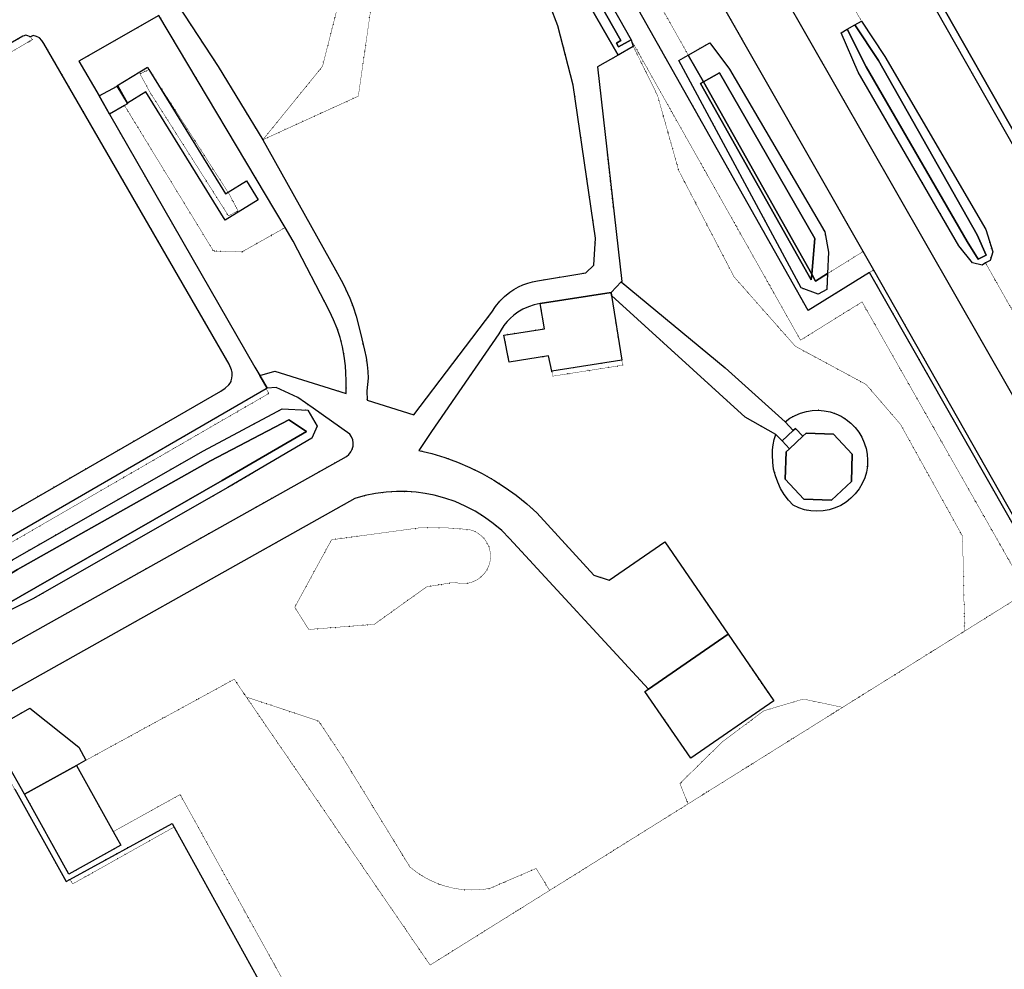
# Model space of a CAD drawing. Header units: millimetres. Extents: x 0 to 1134213, y -536989 to 313336.
# Tile 59 of 86: x 647964 to 741176, y -351230 to -261346. Entities that reach past the tile are written whole.
import ezdxf

# ---------------------------------------------------------------- set-up
doc = ezdxf.new("R2010")
doc.units = ezdxf.units.MM
doc.linetypes.add('DOT', pattern=[6.35, 0, -6.35])
for name, color, linetype in [('ondersteunendwaterdeel_oever_slootkant', 7, 'Continuous'), ('overigbouwwerk_open_loods', 7, 'Continuous'), ('panden', 7, 'Continuous'), ('plustopo_opstal', 10, 'Continuous'), ('scheiding_muur', 7, 'Continuous'), ('terreindeelbegroeid', 7, 'DOT'), ('waterdeel', 4, 'Continuous'), ('wegdeel_opstelplaats', 7, 'Continuous'), ('wegdeel_rijbaan', 7, 'Continuous'), ('wegdeel_voetpad', 7, 'Continuous'), ('wegdeel_voetpad_op_trap', 7, 'Continuous')]:
    doc.layers.add(name, color=color, linetype=linetype)
doc.layers.add('scheiding_hek', color=7, linetype='Continuous', true_color=0x8a193f)

msp = doc.modelspace()

# ---------------------------------------------------------------- linework, layer by layer
at = {"layer": 'ondersteunendwaterdeel_oever_slootkant'}
for points in [[(739403.7, -284374.6, 0), (739065.7, -284568.6, 0), (738160.7, -284368.6, 0), (736867.7, -282739.6, 0), (727336.7, -266319.6, 0), (725719.7, -262578.6, 0), (726301.7, -262252.6, 0), (728098.7, -265811.6, 0), (737645.7, -282341.6, 0), (738716.7, -284001.6, 0), (739458.7, -283625.6, 0), (738606.7, -281719.6, 0), (729255.7, -265197.6, 0), (727037.7, -261840.6, 0), (727658.7, -261492.6, 0), (729858.7, -264828.6, 0), (739432.7, -281198.6, 0), (740074.7, -283320.6, 0), (739840.7, -284124.6, 0)], [(724443.7, -285380.6, 0), (723316.7, -286081.6, 0), (722949.7, -285429.6, 0), (723232.7, -282047.6, 0), (714201.7, -266372.6, 0), (712688.7, -267233.6, 0), (711253.7, -264688.6, 0), (713303.7, -263537.6, 0), (715169.7, -266012.6, 0), (724185.7, -281409.6, 0), (724532.7, -283363.6, 0)], [(712688.7, -267233.6, 0), (712413.7, -267390.6, 0), (722904.7, -285963.6, 0), (722949.7, -285429.6, 0), (723316.7, -286081.6, 0), (724443.7, -285380.6, 0), (724378.7, -286869.6, 0), (723565.7, -287332.6, 0), (721949.7, -286722.6, 0), (710349.7, -265196.6, 0), (711253.7, -264688.6, 0)], [(643081.7, -318759.6, 0), (667136.7, -304960.6, 0), (675109.7, -300323.6, 0), (673434.7, -299219.6, 0), (666036.7, -303101.6, 0), (647751.7, -313391.6, 0), (641970.7, -316882.6, 0), (641722.7, -316402.6, 0), (647276.7, -312467.6, 0), (665354.7, -302151.6, 0), (672822.7, -298182.6, 0), (675256.7, -298306.6, 0), (676134.7, -299814.6, 0), (675635.7, -300956.6, 0), (667654.7, -305621.6, 0), (649207.7, -316171.6, 0), (643304.7, -319110.6, 0)]]:
    msp.add_polyline3d(points, close=True, dxfattribs=at)
at = {"layer": 'overigbouwwerk_open_loods'}
msp.add_polyline3d([(719347.7, -325828.6, 0), (711493.7, -331230.6, 0), (707158.7, -324927.6, 0), (707488.7, -324700.6, 0), (715033.7, -319510.6, 0)], close=True, dxfattribs=at)
at = {"layer": 'panden'}
for points in [[(742128.7, -239189.6, 0), (742961.7, -240653.6, 0), (743850.7, -242217.6, 0), (744628.7, -243587.6, 0), (760948.7, -272299.6, 0), (761767.7, -273737.6, 0), (762656.7, -275302.6, 0), (763432.7, -276668.6, 0), (767677.7, -284135.6, 0), (753568.7, -292158.6, 0), (723675.7, -239570.6, 0), (737785.7, -231547.6, 0)], [(720840.7, -301954.6, 0), (722092.7, -300781.6, 0), (722414.7, -300479.6, 0), (725009.7, -300563.6, 0), (726785.7, -302457.6, 0), (726701.7, -305052.6, 0), (724806.7, -306828.6, 0), (722211.7, -306744.6, 0), (720436.7, -304850.6, 0), (720520.7, -302255.6, 0)], [(656827.7, -338196.6, 0), (657541.7, -339484.6, 0), (652618.7, -342211.6, 0), (648432.7, -334654.6, 0), (653355.7, -331927.6, 0)]]:
    msp.add_polyline3d(points, close=True, dxfattribs=at)
at = {"layer": 'plustopo_opstal'}
msp.add_polyline3d([(660196, -266059.2, 0), (667448.7, -277834.6, 0), (667690.7, -277685.6, 0), (669437.7, -276610.6, 0), (670532.7, -278389.6, 0), (667406.7, -280315.6, 0), (659909.7, -268160.6, 0), (658167.5, -269235.1, 0), (657179.7, -267634.6, 0), (657177.1, -267630.3, 0), (657168.7, -267616.6, 0), (660057.7, -265834.6, 0)], close=True, dxfattribs=at)
at = {"layer": 'scheiding_hek'}
for p, q in [((745032.7, -314465.6), (728420.7, -285263.6)), ((662575.7, -337769.6), (705643.7, -415469.6))]:
    msp.add_line(p, q, dxfattribs=at)
for points in [[(728420.7, -285263.6, 0), (722599.7, -288881.6, 0), (684118.7, -220639.6, 0)], [(647495.7, -334188.6, 0), (652369.7, -342907.6, 0), (652722.7, -342714.6, 0)], [(652722.7, -342714.6, 0), (662387.7, -337430.6, 0), (662575.7, -337769.6, 0)]]:
    msp.add_polyline3d(points, dxfattribs=at)
at = {"layer": 'scheiding_muur'}
for p, q in [((721398.7, -300041.6), (722092.7, -300781.6)), ((720151.7, -301219.6), (720840.7, -301954.6))]:
    msp.add_line(p, q, dxfattribs=at)
msp.add_polyline3d([(705843.7, -263238.6, 0), (704665.7, -263914.6, 0), (704459.7, -263556.6, 0), (704888.7, -263309.6, 0), (702872.7, -259803.6, 0), (702444.7, -260052.6, 0), (702236.7, -259696.6, 0), (703446.7, -258988.6, 0)], close=True, dxfattribs=at)
at = {"layer": 'terreindeelbegroeid'}
for points in [[(690842.7, -218484.6, 0), (727812.7, -283286.6, 0), (724443.7, -285380.6, 0), (724532.7, -283363.6, 0), (724185.7, -281409.6, 0), (715169.7, -266012.6, 0), (713303.7, -263537.6, 0), (711253.7, -264688.6, 0), (708043.7, -258997.6, 0), (708500.7, -258719.6, 0), (709188.7, -258375.6, 0), (710290.7, -257747.6, 0), (689256.7, -220678.6, 0), (687371.7, -219553.6, 0), (686198.7, -220257.6, 0), (685852.7, -219643.6, 0), (688711.7, -218001.6, 0)], [(684118.7, -220639.6, 0), (722599.7, -288881.6, 0), (728420.7, -285263.6, 0), (745032.7, -314465.6, 0), (743335.7, -315525.6, 0), (727710.7, -288059.6, 0), (721882.7, -291681.6, 0), (705843.7, -263238.6, 0), (703446.7, -258988.6, 0), (703124.7, -258417.6, 0), (700713.7, -254141.6, 0), (699968.7, -251751.6, 0), (689700.7, -233526.6, 0), (688098.7, -231769.6, 0), (682484.7, -221814.6, 0), (681593.7, -220506.6, 0), (683422.7, -219406.6, 0)], [(686198.7, -220257.6, 0), (685784.7, -220505.6, 0), (684852.7, -221012.6, 0), (705506.7, -257078.6, 0), (707256.7, -259476.6, 0), (708043.7, -258997.6, 0), (711253.7, -264688.6, 0), (710349.7, -265196.6, 0), (721949.7, -286722.6, 0), (723565.7, -287332.6, 0), (724378.7, -286869.6, 0), (724443.7, -285380.6, 0), (727812.7, -283286.6, 0), (728812.7, -285039.6, 0), (728420.7, -285263.6, 0), (722599.7, -288881.6, 0), (684118.7, -220639.6, 0), (685852.7, -219643.6, 0)], [(676630.7, -265762.6, 0), (670986.7, -272707.6, 0), (666759.7, -265785.6, 0), (662915.7, -259921.6, 0), (668122.7, -256940.6, 0), (667895.7, -254953.6, 0), (665941.7, -252677.6, 0), (672962.7, -248121.6, 0), (675662.7, -250619.6, 0), (679225.7, -255545.6, 0)], [(680022.7, -268585.6, 0), (670986.7, -272707.6, 0), (676630.7, -265762.6, 0), (679225.7, -255545.6, 0), (675662.7, -250619.6, 0), (672962.7, -248121.6, 0), (682929.7, -248282.6, 0)], [(673088.7, -281025.6, 0), (669009.7, -283320.6, 0), (666306.7, -283235.6, 0), (657881.7, -269463.6, 0), (658107.7, -269328.6, 0), (658191.7, -269276.6, 0), (658167.7, -269234.6, 0), (657250.7, -267590.6, 0), (657176.7, -267630.6, 0), (655478.7, -268547.6, 0), (653566.7, -265273.6, 0), (661143.7, -260935.6, 0)], [(648999.7, -262979.6, 0), (649150.7, -263238.6, 0), (643976.7, -266258.6, 0), (643825.7, -265999.6, 0), (643679.7, -265737.6, 0), (643598.7, -265593.6, 0), (648275.7, -262914.6, 0), (648396.7, -262857.6, 0), (648524.7, -262820.6, 0), (648628.7, -262848.6, 0)], [(743335.7, -315525.6, 0), (737422.7, -319218.6, 0), (737223.7, -310235.6, 0), (731345.7, -299643.6, 0), (728092.7, -295871.6, 0), (721392.7, -292257.6, 0), (715595.7, -285689.6, 0), (710347.7, -275615.6, 0), (708351.7, -268523.6, 0), (706053.7, -263880.6, 0), (705843.7, -263238.6, 0), (721882.7, -291681.6, 0), (727710.7, -288059.6, 0)], [(668634.7, -279443.6, 0), (667729.7, -279911.6, 0), (660290.7, -268205.6, 0), (659349.7, -266470.6, 0), (660195.7, -266059.6, 0), (660215.7, -266049.6, 0), (667690.7, -277685.6, 0), (667814.7, -277878.6, 0)], [(668634.7, -279443.6, 0), (667814.7, -277878.6, 0), (667690.7, -277685.6, 0), (660215.7, -266049.6, 0), (660195.7, -266059.6, 0), (659349.7, -266470.6, 0), (660290.7, -268205.6, 0), (667729.7, -279911.6, 0)], [(666306.7, -283235.6, 0), (669009.7, -283320.6, 0), (673088.7, -281025.6, 0), (673857.7, -282318.6, 0), (677287.7, -288928.6, 0), (677684.7, -289741.6, 0), (678025.7, -290580.6, 0), (678309.7, -291439.6, 0), (678532.7, -292316.6, 0), (678695.7, -293205.6, 0), (678798.7, -294104.6, 0), (678868.7, -295497.6, 0), (678861.7, -296741.6, 0), (672123.7, -294620.6, 0), (670702.7, -295038.6, 0), (670237.7, -294230.6, 0), (656471.7, -270301.6, 0), (657881.7, -269463.6, 0)], [(745379.7, -314248.6, 0), (745032.7, -314465.6, 0), (728420.7, -285263.6, 0), (728812.7, -285039.6, 0)], [(698337.7, -294603.6, 0), (704962.7, -293558.6, 0), (705040.7, -294053.6, 0), (698417.7, -295087.6, 0)], [(671556.7, -296719.6, 0), (631819.7, -319706.6, 0), (631674.7, -319559.6, 0), (631448.7, -319380.6, 0), (632706.7, -318612.6, 0), (671299.7, -296278.6, 0), (671355.7, -296373.6, 0), (671456.7, -296546.6, 0)], [(641970.7, -316882.6, 0), (643081.7, -318759.6, 0), (643304.7, -319110.6, 0), (649207.7, -316171.6, 0), (667654.7, -305621.6, 0), (675635.7, -300956.6, 0), (676134.7, -299814.6, 0), (675256.7, -298306.6, 0), (672822.7, -298182.6, 0), (665354.7, -302151.6, 0), (647276.7, -312467.6, 0), (641722.7, -316402.6, 0)], [(686492.7, -315026.6, 0), (681525.7, -318578.6, 0), (675324.7, -319061.6, 0), (674001.7, -316956.6, 0), (677487.7, -310576.6, 0), (685814.7, -309442.6, 0), (688270.7, -309438.6, 0), (690499.7, -309598.6, 0), (690921.7, -309729.6, 0), (691315.7, -309930.6, 0), (691669.7, -310194.6, 0), (691972.7, -310515.6, 0), (692217.7, -310883.6, 0), (692396.7, -311287.6, 0), (692503.7, -311716.6, 0), (692537.7, -312157.6, 0), (692494.7, -312597.6, 0), (692378.7, -313023.6, 0), (692191.7, -313423.6, 0), (691938.7, -313786.6, 0), (691628.7, -314101.6, 0), (691269.7, -314358.6, 0), (690871.7, -314550.6, 0), (690446.7, -314673.6, 0), (690007.7, -314721.6, 0), (689566.7, -314694.6, 0), (689136.7, -314592.6, 0)], [(686492.7, -315026.6, 0), (689136.7, -314592.6, 0), (689566.7, -314694.6, 0), (690007.7, -314721.6, 0), (690446.7, -314673.6, 0), (690871.7, -314550.6, 0), (691269.7, -314358.6, 0), (691628.7, -314101.6, 0), (691938.7, -313786.6, 0), (692191.7, -313423.6, 0), (692378.7, -313023.6, 0), (692494.7, -312597.6, 0), (692537.7, -312157.6, 0), (692503.7, -311716.6, 0), (692396.7, -311287.6, 0), (692217.7, -310883.6, 0), (691972.7, -310515.6, 0), (691669.7, -310194.6, 0), (691315.7, -309930.6, 0), (690921.7, -309729.6, 0), (690499.7, -309598.6, 0), (688270.7, -309438.6, 0), (685814.7, -309442.6, 0), (677487.7, -310576.6, 0), (674001.7, -316956.6, 0), (675324.7, -319061.6, 0), (681525.7, -318578.6, 0)], [(653355.7, -331927.6, 0), (654230.7, -331442.6, 0), (668275.7, -323773.6, 0), (669420.7, -325458.6, 0), (686817.7, -350829.6, 0), (698132.7, -343761.6, 0), (711236.7, -335576.6, 0), (725870.7, -326434.6, 0), (737422.7, -319218.6, 0), (743335.7, -315525.6, 0), (771531.7, -365090.6, 0), (767463.7, -367396.6, 0), (771603.7, -374700.6, 0), (705876.7, -411764.6, 0), (663154.7, -334689.6, 0), (656827.7, -338196.6, 0)], [(698132.7, -343761.6, 0), (686817.7, -350829.6, 0), (669420.7, -325458.6, 0), (676260.7, -327728.6, 0), (678458.7, -331028.6, 0), (684903.7, -341540.6, 0), (685500.7, -342011.6, 0), (686135.7, -342430.6, 0), (686803.7, -342794.6, 0), (687499.7, -343101.6, 0), (688218.7, -343348.6, 0), (688955.7, -343534.6, 0), (689537.7, -343636.6, 0), (690125.7, -343699.6, 0), (690715.7, -343723.6, 0), (691306.7, -343709.6, 0), (691895.7, -343657.6, 0), (692479.7, -343566.6, 0), (696856.7, -341682.6, 0)], [(725870.7, -326434.6, 0), (711236.7, -335576.6, 0), (710466.7, -333647.6, 0), (714497.7, -329683.6, 0), (718400.7, -326763.6, 0), (722153.7, -325649.6, 0)], [(652722.7, -342714.6, 0), (662387.7, -337430.6, 0), (662575.7, -337769.6, 0), (652985.7, -343143.6, 0)]]:
    msp.add_polyline3d(points, close=True, dxfattribs=at)
for points in [[(742751.7, -238870.6, 0), (738048.7, -230593.6, 0), (722722.7, -239308.6, 0), (753305.7, -293112.6, 0)], [(747455.7, -306475.6, 0), (711762.7, -244084.6, 0)], [(694566.7, -250532.6, 0), (698911.7, -261931.6, 0), (700353.7, -267546.6, 0), (702466.7, -282018.6, 0), (702325.7, -284588.6, 0), (701552.7, -285315.6, 0), (696992.7, -286060.6, 0), (696521.7, -286149.6, 0), (696059.7, -286275.6, 0), (695609.7, -286437.6, 0), (695173.7, -286636.6, 0), (694754.7, -286868.6, 0), (694355.7, -287133.6, 0), (693856.7, -287538.6, 0), (693404.7, -287993.6, 0), (693003.7, -288494.6, 0), (692659.7, -289036.6, 0), (685261.7, -298755.6, 0), (680857.7, -297369.6, 0), (680836.7, -296463.6, 0), (680941.7, -295274.6, 0), (680936.7, -294648.6, 0), (680872.7, -294026.6, 0), (680750.7, -293320.6, 0), (680602.7, -292619.6, 0), (680217.7, -291010.6, 0), (679807.7, -289408.6, 0), (679539.7, -288538.6, 0), (679206.7, -287691.6, 0), (678571.7, -286336.6, 0), (677874.7, -285012.6, 0), (670986.7, -272707.6, 0), (680022.7, -268585.6, 0), (682929.7, -248282.6, 0)], [(726759.7, -259924.6, 0), (727658.7, -261492.6, 0), (727037.7, -261840.6, 0), (726301.7, -262252.6, 0), (725719.7, -262578.6, 0), (727336.7, -266319.6, 0), (736867.7, -282739.6, 0), (738160.7, -284368.6, 0), (739065.7, -284568.6, 0), (739403.7, -284374.6, 0), (753256.7, -308894.6, 0)], [(753256.7, -308894.6, 0), (739403.7, -284374.6, 0), (739840.7, -284124.6, 0), (740074.7, -283320.6, 0), (739432.7, -281198.6, 0), (729858.7, -264828.6, 0), (727658.7, -261492.6, 0), (726759.7, -259924.6, 0)], [(643976.7, -266258.6, 0), (649150.7, -263238.6, 0), (648999.7, -262979.6, 0), (649254.7, -262831.6, 0), (649560.7, -262931.6, 0), (649853.7, -263064.6, 0), (650065.7, -263325.6, 0), (650257.7, -263601.6, 0), (667783.7, -293951.6, 0), (668025.7, -294475.6, 0), (668063.7, -294741.6, 0), (668072.7, -295009.6, 0), (668040.7, -295278.6, 0), (667985.7, -295543.6, 0), (667903.7, -295745.6, 0), (667770.7, -295918.6, 0), (667400.7, -296234.6, 0), (666992.7, -296501.6, 0), (639454.7, -312361.6, 0)], [(643475.7, -326997.6, 0), (679696.7, -306660.6, 0), (680663.7, -306388.6, 0), (681648.7, -306186.6, 0), (682644.7, -306053.6, 0), (683648.7, -305991.6, 0), (684653.7, -306001.6, 0), (685509.7, -306065.6, 0), (686361.7, -306181.6, 0), (687203.7, -306349.6, 0), (688210.7, -306620.6, 0), (689195.7, -306965.6, 0), (690151.7, -307381.6, 0), (691075.7, -307866.6, 0), (691960.7, -308417.6, 0), (692802.7, -309033.6, 0), (693597.7, -309708.6, 0), (694340.7, -310440.6, 0), (707488.7, -324700.6, 0), (707158.7, -324927.6, 0), (711493.7, -331230.6, 0), (719347.7, -325828.6, 0), (715033.7, -319510.6, 0), (709026.7, -310777.6, 0), (703753.7, -314404.6, 0), (702331.7, -313925.6, 0), (696914.7, -308013.6, 0), (695962.7, -307158.6, 0), (694965.7, -306357.6, 0), (693925.7, -305611.6, 0), (692847.7, -304923.6, 0), (691732.7, -304295.6, 0), (690585.7, -303729.6, 0), (689409.7, -303226.6, 0), (688207.7, -302788.6, 0), (686983.7, -302416.6, 0), (685740.7, -302112.6, 0), (686963.7, -300336.6, 0), (693330.7, -291091.6, 0), (693549.7, -290688.6, 0), (693802.7, -290306.6, 0), (694088.7, -289947.6, 0), (694405.7, -289615.6, 0), (694749.7, -289312.6, 0), (695119.7, -289040.6, 0), (695610.7, -288750.6, 0), (696129.7, -288514.6, 0), (696676.7, -288337.6, 0), (697238.7, -288219.6, 0), (697632.7, -290602.6, 0), (693803.7, -291206.6, 0), (694287.7, -293771.6, 0), (698038.7, -293177.6, 0), (698337.7, -294603.6, 0), (698417.7, -295087.6, 0), (705040.7, -294053.6, 0), (704962.7, -293558.6, 0), (703996.7, -287457.6, 0), (716654.7, -298968.6, 0), (719539.7, -300599.6, 0), (719402.7, -301081.6, 0), (719304.7, -301572.6, 0), (719242.7, -302069.6, 0), (719220.7, -302569.6, 0), (719247.7, -303226.6, 0), (719341.7, -303876.6, 0), (719499.7, -304514.6, 0), (719721.7, -305133.6, 0), (720003.7, -305727.6, 0), (720343.7, -306289.6, 0), (720737.7, -306815.6, 0), (721183.7, -307298.6, 0), (721716.7, -307546.6, 0), (722275.7, -307726.6, 0), (722852.7, -307837.6, 0), (723438.7, -307875.6, 0), (724025.7, -307842.6, 0), (724602.7, -307736.6, 0), (725163.7, -307560.6, 0), (725698.7, -307317.6, 0), (726199.7, -307010.6, 0), (726658.7, -306644.6, 0), (727070.7, -306224.6, 0), (727427.7, -305758.6, 0), (727723.7, -305251.6, 0), (727956.7, -304711.6, 0), (728115.7, -304168.6, 0), (728210.7, -303610.6, 0), (728237.7, -303045.6, 0), (728198.7, -302481.6, 0), (728092.7, -301925.6, 0), (727922.7, -301386.6, 0), (727689.7, -300870.6, 0), (727396.7, -300386.6, 0), (727049.7, -299940.6, 0), (726651.7, -299537.6, 0), (726208.7, -299185.6, 0), (725727.7, -298888.6, 0), (725214.7, -298649.6, 0), (724676.7, -298473.6, 0), (724122.7, -298362.6, 0), (723558.7, -298317.6, 0), (722993.7, -298338.6, 0), (722434.7, -298426.6, 0), (721890.7, -298580.6, 0), (721367.7, -298797.6, 0), (720874.7, -299074.6, 0), (720417.7, -299407.6, 0), (714737.7, -294295.6, 0), (704906.7, -286164.6, 0), (704957.7, -286111.6, 0), (702650.7, -265808.6, 0), (704611.7, -264706.6, 0), (706053.7, -263880.6, 0), (708351.7, -268523.6, 0), (710347.7, -275615.6, 0), (715595.7, -285689.6, 0), (721392.7, -292257.6, 0), (728092.7, -295871.6, 0), (731345.7, -299643.6, 0), (737223.7, -310235.6, 0), (737422.7, -319218.6, 0), (725870.7, -326434.6, 0), (722153.7, -325649.6, 0), (718400.7, -326763.6, 0), (714497.7, -329683.6, 0), (710466.7, -333647.6, 0), (711236.7, -335576.6, 0), (698132.7, -343761.6, 0), (696856.7, -341682.6, 0), (692479.7, -343566.6, 0), (691895.7, -343657.6, 0), (691306.7, -343709.6, 0), (690715.7, -343723.6, 0), (690125.7, -343699.6, 0), (689537.7, -343636.6, 0), (688955.7, -343534.6, 0), (688218.7, -343348.6, 0), (687499.7, -343101.6, 0), (686803.7, -342794.6, 0), (686135.7, -342430.6, 0), (685500.7, -342011.6, 0), (684903.7, -341540.6, 0), (678458.7, -331028.6, 0), (676260.7, -327728.6, 0), (669420.7, -325458.6, 0), (668275.7, -323773.6, 0), (654230.7, -331442.6, 0), (653551.7, -330218.6, 0), (648925.7, -326514.6, 0), (645030.7, -328705.6, 0)], [(631819.7, -319706.6, 0), (671556.7, -296719.6, 0), (671456.7, -296546.6, 0), (671355.7, -296373.6, 0), (671299.7, -296278.6, 0), (671386.7, -296227.6, 0), (672245.7, -296172.6, 0), (674292.7, -297100.6, 0), (675734.7, -298115.6, 0), (679222.7, -300570.6, 0), (679387.7, -300821.6, 0), (679496.7, -301101.6, 0), (679544.7, -301398.6, 0), (679530.7, -301698.6, 0), (679454.7, -301989.6, 0), (679319.7, -302257.6, 0), (679131.7, -302492.6, 0), (678898.7, -302683.6, 0), (644413.7, -322011.6, 0)], [(705643.7, -415469.6, 0), (662387.7, -337430.6, 0), (652722.7, -342714.6, 0), (652369.7, -342907.6, 0), (647915.7, -334940.6, 0), (647125.7, -333526.6, 0), (647122.7, -333521.6, 0), (644566.7, -328949.6, 0), (645030.7, -328705.6, 0), (648432.7, -334654.6, 0), (652618.7, -342211.6, 0), (657541.7, -339484.6, 0), (656827.7, -338196.6, 0), (663154.7, -334689.6, 0), (705876.7, -411764.6, 0)]]:
    msp.add_polyline3d(points, dxfattribs=at)
at = {"layer": 'waterdeel'}
for points in [[(726301.7, -262252.6, 0), (727037.7, -261840.6, 0), (729255.7, -265197.6, 0), (738606.7, -281719.6, 0), (739458.7, -283625.6, 0), (738716.7, -284001.6, 0), (737645.7, -282341.6, 0), (728098.7, -265811.6, 0)], [(722949.7, -285429.6, 0), (712688.7, -267233.6, 0), (714201.7, -266372.6, 0), (723232.7, -282047.6, 0)], [(722949.7, -285429.6, 0), (722904.7, -285963.6, 0), (712413.7, -267390.6, 0), (712688.7, -267233.6, 0)], [(643081.7, -318759.6, 0), (641970.7, -316882.6, 0), (647751.7, -313391.6, 0), (666036.7, -303101.6, 0), (673434.7, -299219.6, 0), (675109.7, -300323.6, 0), (667136.7, -304960.6, 0)]]:
    msp.add_polyline3d(points, close=True, dxfattribs=at)
at = {"layer": 'wegdeel_opstelplaats'}
msp.add_polyline3d([(654230.7, -331442.6, 0), (653355.7, -331927.6, 0), (648432.7, -334654.6, 0), (645030.7, -328705.6, 0), (648925.7, -326514.6, 0), (653551.7, -330218.6, 0)], close=True, dxfattribs=at)
at = {"layer": 'wegdeel_rijbaan'}
msp.add_polyline3d([(671676.7, -173682.6, 0), (677377.7, -183635.6, 0), (681337.7, -190736.6, 0), (681419.7, -190908.6, 0), (681522.7, -191068.6, 0), (695844.7, -216639.6, 0), (700086.7, -223957.6, 0), (706253.7, -234627.6, 0), (711762.7, -244084.6, 0), (747455.7, -306475.6, 0), (754595.7, -319550.6, 0), (773023.7, -351943.6, 0), (768187.7, -354480.6, 0), (745379.7, -314248.6, 0), (728812.7, -285039.6, 0), (727812.7, -283286.6, 0), (690842.7, -218484.6, 0), (689201.7, -215608.6, 0), (688590.7, -214537.6, 0), (686911.7, -211593.6, 0), (675136.7, -190954.6, 0), (659714.7, -163956.6, 0), (663328.7, -159106.6, 0)], close=True, dxfattribs=at)
for points in [[(661143.7, -260935.6, 0), (653566.7, -265273.6, 0), (655478.7, -268547.6, 0), (655908.7, -269283.6, 0), (656471.7, -270301.6, 0), (670237.7, -294230.6, 0), (670702.7, -295038.6, 0), (671386.7, -296227.6, 0), (671299.7, -296278.6, 0), (632706.7, -318612.6, 0)], [(639454.7, -312361.6, 0), (666992.7, -296501.6, 0), (667400.7, -296234.6, 0), (667770.7, -295918.6, 0), (667903.7, -295745.6, 0), (667985.7, -295543.6, 0), (668040.7, -295278.6, 0), (668072.7, -295009.6, 0), (668063.7, -294741.6, 0), (668025.7, -294475.6, 0), (667783.7, -293951.6, 0), (650257.7, -263601.6, 0), (650065.7, -263325.6, 0), (649853.7, -263064.6, 0), (649560.7, -262931.6, 0), (649254.7, -262831.6, 0), (648999.7, -262979.6, 0), (648628.7, -262848.6, 0), (648524.7, -262820.6, 0), (648396.7, -262857.6, 0), (648275.7, -262914.6, 0), (643598.7, -265593.6, 0)]]:
    msp.add_polyline3d(points, dxfattribs=at)
at = {"layer": 'wegdeel_voetpad'}
for points in [[(742751.7, -238870.6, 0), (742128.7, -239189.6, 0), (737785.7, -231547.6, 0), (723675.7, -239570.6, 0), (753568.7, -292158.6, 0), (767677.7, -284135.6, 0), (763432.7, -276668.6, 0), (764050.7, -276340.6, 0), (768631.7, -284398.6, 0), (753305.7, -293112.6, 0), (722722.7, -239308.6, 0), (738048.7, -230593.6, 0)], [(703446.7, -258988.6, 0), (702236.7, -259696.6, 0), (702444.7, -260052.6, 0), (702872.7, -259803.6, 0), (704888.7, -263309.6, 0), (704459.7, -263556.6, 0), (704665.7, -263914.6, 0), (705843.7, -263238.6, 0), (706053.7, -263880.6, 0), (704611.7, -264706.6, 0), (701516.7, -259300.6, 0), (702204.7, -258923.6, 0), (703124.7, -258417.6, 0)], [(657881.7, -269463.6, 0), (656471.7, -270301.6, 0), (655908.7, -269283.6, 0), (655478.7, -268547.6, 0), (657176.7, -267630.6, 0), (657250.7, -267590.6, 0), (658167.7, -269234.6, 0), (658191.7, -269276.6, 0), (658107.7, -269328.6, 0)], [(720417.7, -299407.6, 0), (721196.7, -300232.6, 0), (720151.7, -301219.6, 0), (719539.7, -300599.6, 0), (716654.7, -298968.6, 0), (703996.7, -287457.6, 0), (703948.7, -287154.6, 0), (704906.7, -286164.6, 0), (714737.7, -294295.6, 0)], [(703996.7, -287457.6, 0), (704962.7, -293558.6, 0), (698337.7, -294603.6, 0), (698038.7, -293177.6, 0), (694287.7, -293771.6, 0), (693803.7, -291206.6, 0), (697632.7, -290602.6, 0), (697238.7, -288219.6, 0), (703948.7, -287154.6, 0)], [(719539.7, -300599.6, 0), (720151.7, -301219.6, 0), (720840.7, -301954.6, 0), (720520.7, -302255.6, 0), (720436.7, -304850.6, 0), (722211.7, -306744.6, 0), (724806.7, -306828.6, 0), (726701.7, -305052.6, 0), (726785.7, -302457.6, 0), (725009.7, -300563.6, 0), (722414.7, -300479.6, 0), (722092.7, -300781.6, 0), (721398.7, -300041.6, 0), (721196.7, -300232.6, 0), (720417.7, -299407.6, 0), (720874.7, -299074.6, 0), (721367.7, -298797.6, 0), (721890.7, -298580.6, 0), (722434.7, -298426.6, 0), (722993.7, -298338.6, 0), (723558.7, -298317.6, 0), (724122.7, -298362.6, 0), (724676.7, -298473.6, 0), (725214.7, -298649.6, 0), (725727.7, -298888.6, 0), (726208.7, -299185.6, 0), (726651.7, -299537.6, 0), (727049.7, -299940.6, 0), (727396.7, -300386.6, 0), (727689.7, -300870.6, 0), (727922.7, -301386.6, 0), (728092.7, -301925.6, 0), (728198.7, -302481.6, 0), (728237.7, -303045.6, 0), (728210.7, -303610.6, 0), (728115.7, -304168.6, 0), (727956.7, -304711.6, 0), (727723.7, -305251.6, 0), (727427.7, -305758.6, 0), (727070.7, -306224.6, 0), (726658.7, -306644.6, 0), (726199.7, -307010.6, 0), (725698.7, -307317.6, 0), (725163.7, -307560.6, 0), (724602.7, -307736.6, 0), (724025.7, -307842.6, 0), (723438.7, -307875.6, 0), (722852.7, -307837.6, 0), (722275.7, -307726.6, 0), (721716.7, -307546.6, 0), (721183.7, -307298.6, 0), (720737.7, -306815.6, 0), (720343.7, -306289.6, 0), (720003.7, -305727.6, 0), (719721.7, -305133.6, 0), (719499.7, -304514.6, 0), (719341.7, -303876.6, 0), (719247.7, -303226.6, 0), (719220.7, -302569.6, 0), (719242.7, -302069.6, 0), (719304.7, -301572.6, 0), (719402.7, -301081.6, 0)]]:
    msp.add_polyline3d(points, close=True, dxfattribs=at)
for points in [[(662915.7, -259921.6, 0), (666759.7, -265785.6, 0), (670986.7, -272707.6, 0), (677874.7, -285012.6, 0), (678571.7, -286336.6, 0), (679206.7, -287691.6, 0), (679539.7, -288538.6, 0), (679807.7, -289408.6, 0), (680217.7, -291010.6, 0), (680602.7, -292619.6, 0), (680750.7, -293320.6, 0), (680872.7, -294026.6, 0), (680936.7, -294648.6, 0), (680941.7, -295274.6, 0), (680836.7, -296463.6, 0), (680857.7, -297369.6, 0), (685261.7, -298755.6, 0), (692659.7, -289036.6, 0), (693003.7, -288494.6, 0), (693404.7, -287993.6, 0), (693856.7, -287538.6, 0), (694355.7, -287133.6, 0), (694754.7, -286868.6, 0), (695173.7, -286636.6, 0), (695609.7, -286437.6, 0), (696059.7, -286275.6, 0), (696521.7, -286149.6, 0), (696992.7, -286060.6, 0), (701552.7, -285315.6, 0), (702325.7, -284588.6, 0), (702466.7, -282018.6, 0), (700353.7, -267546.6, 0), (698911.7, -261931.6, 0), (694566.7, -250532.6, 0)], [(701516.7, -259300.6, 0), (704611.7, -264706.6, 0), (702650.7, -265808.6, 0), (704957.7, -286111.6, 0), (704906.7, -286164.6, 0), (703948.7, -287154.6, 0), (697238.7, -288219.6, 0), (696676.7, -288337.6, 0), (696129.7, -288514.6, 0), (695610.7, -288750.6, 0), (695119.7, -289040.6, 0), (694749.7, -289312.6, 0), (694405.7, -289615.6, 0), (694088.7, -289947.6, 0), (693802.7, -290306.6, 0), (693549.7, -290688.6, 0), (693330.7, -291091.6, 0), (686963.7, -300336.6, 0), (685740.7, -302112.6, 0), (686983.7, -302416.6, 0), (688207.7, -302788.6, 0), (689409.7, -303226.6, 0), (690585.7, -303729.6, 0), (691732.7, -304295.6, 0), (692847.7, -304923.6, 0), (693925.7, -305611.6, 0), (694965.7, -306357.6, 0), (695962.7, -307158.6, 0), (696914.7, -308013.6, 0), (702331.7, -313925.6, 0), (703753.7, -314404.6, 0), (709026.7, -310777.6, 0), (715033.7, -319510.6, 0), (707488.7, -324700.6, 0), (694340.7, -310440.6, 0), (693597.7, -309708.6, 0), (692802.7, -309033.6, 0), (691960.7, -308417.6, 0), (691075.7, -307866.6, 0), (690151.7, -307381.6, 0), (689195.7, -306965.6, 0), (688210.7, -306620.6, 0), (687203.7, -306349.6, 0), (686361.7, -306181.6, 0), (685509.7, -306065.6, 0), (684653.7, -306001.6, 0), (683648.7, -305991.6, 0), (682644.7, -306053.6, 0), (681648.7, -306186.6, 0), (680663.7, -306388.6, 0), (679696.7, -306660.6, 0), (643475.7, -326997.6, 0)], [(644413.7, -322011.6, 0), (678898.7, -302683.6, 0), (679131.7, -302492.6, 0), (679319.7, -302257.6, 0), (679454.7, -301989.6, 0), (679530.7, -301698.6, 0), (679544.7, -301398.6, 0), (679496.7, -301101.6, 0), (679387.7, -300821.6, 0), (679222.7, -300570.6, 0), (675734.7, -298115.6, 0), (674292.7, -297100.6, 0), (672245.7, -296172.6, 0), (671386.7, -296227.6, 0), (670702.7, -295038.6, 0), (672123.7, -294620.6, 0), (678861.7, -296741.6, 0), (678868.7, -295497.6, 0), (678798.7, -294104.6, 0), (678695.7, -293205.6, 0), (678532.7, -292316.6, 0), (678309.7, -291439.6, 0), (678025.7, -290580.6, 0), (677684.7, -289741.6, 0), (677287.7, -288928.6, 0), (673857.7, -282318.6, 0), (673088.7, -281025.6, 0), (661143.7, -260935.6, 0)]]:
    msp.add_polyline3d(points, dxfattribs=at)
at = {"layer": 'wegdeel_voetpad_op_trap'}
msp.add_polyline3d([(722092.7, -300781.6, 0), (720840.7, -301954.6, 0), (720151.7, -301219.6, 0), (721196.7, -300232.6, 0), (721398.7, -300041.6, 0)], close=True, dxfattribs=at)

doc.saveas('drawing.dxf')
